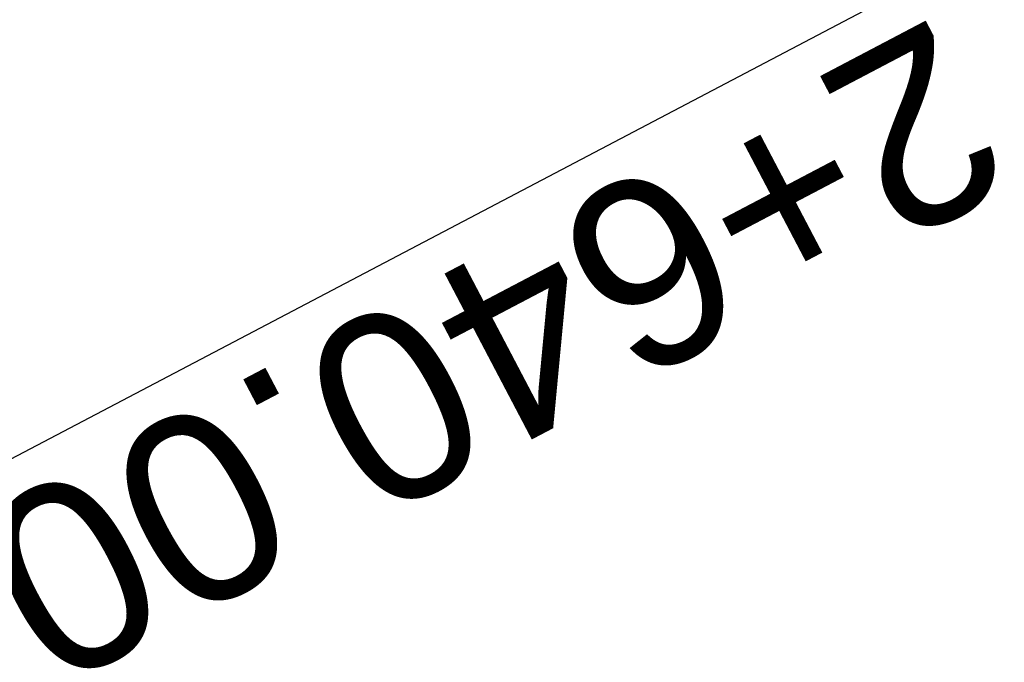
# Model space of a CAD drawing. Header units: metres. Extents: x 7529682 to 7533711, y 5721195 to 5727842.
# Tile 54 of 232: x 7530954.47 to 7530961.04, y 5725471.1 to 5725475.38. Entities that reach past the tile are written whole.
import ezdxf

# ---------------------------------------------------------------- set-up
doc = ezdxf.new("R2010")
doc.units = ezdxf.units.M
doc.layers.add('D-przekroje-pop', color=7, linetype='Continuous', lineweight=50, true_color=0x000099)
doc.styles.get("Standard").update_dxf_attribs({"font": 'arial.ttf'})

msp = doc.modelspace()

# ---------------------------------------------------------------- texts
at = {"layer": 'D-przekroje-pop', "lineweight": 30}
msp.add_text('%%U2+640.00', height=1.25, rotation=207.7238477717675, dxfattribs=at).set_placement((7530960.590564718, 5725475.414722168))

doc.saveas('drawing.dxf')
